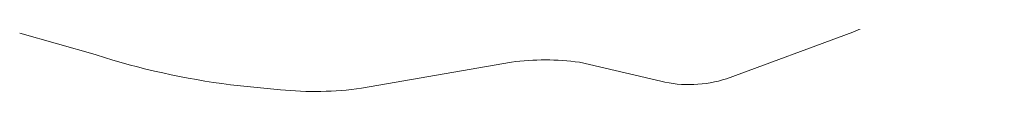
# Model space of a CAD drawing. Header units: metres. Extents: x 201541 to 204988, y 387833 to 394342.
# Tile 84 of 214: x 204465 to 204927, y 390286 to 390311. Entities that reach past the tile are written whole.
import ezdxf

# ---------------------------------------------------------------- set-up
doc = ezdxf.new("R2010")
doc.units = ezdxf.units.M
doc.layers.add('B-WE-GR-BOUWLAND-GV', color=80, linetype='Continuous', lineweight=13)

msp = doc.modelspace()

# ---------------------------------------------------------------- linework, layer by layer
at = {"layer": 'B-WE-GR-BOUWLAND-GV'}
for points in [[(204796.461, 390291.569), (204855.743, 390313.431), (204926.832, 390344.502), (204899.297, 390381.15), (204889.239, 390392.869), (204881.418, 390400.099), (204868.673, 390410.443), (204846.224, 390426.722), (204821.698, 390443.369), (204800.179, 390459.03), (204787.043, 390468.055), (204767.827, 390480.91), (204743.506, 390498.299), (204719.557, 390515.201), (204696.827, 390530.818), (204677.074, 390545.199), (204672.54, 390548.394), (204663.752, 390554.587)], [(204464.938, 390312.891), (204500.279, 390302.897), (204500.884, 390302.712)], [(204625.251, 390287.075), (204695.659, 390299.321)], [(204727.495, 390299.3), (204765.747, 390290.371)], [(204563.834, 390288.734), (204587.219, 390286.4)]]:
    msp.add_lwpolyline(points, dxfattribs=at)
for points in [[(204500.884, 390302.712, 0.0456177), (204563.834, 390288.734)], [(204695.659, 390299.321, -0.0684444), (204727.495, 390299.3)], [(204765.747, 390290.371, 0.1375884), (204796.461, 390291.569)], [(204587.219, 390286.4, 0.0589214), (204625.251, 390287.075)]]:
    msp.add_lwpolyline(points, format="xyb", dxfattribs=at)

doc.saveas('drawing.dxf')
